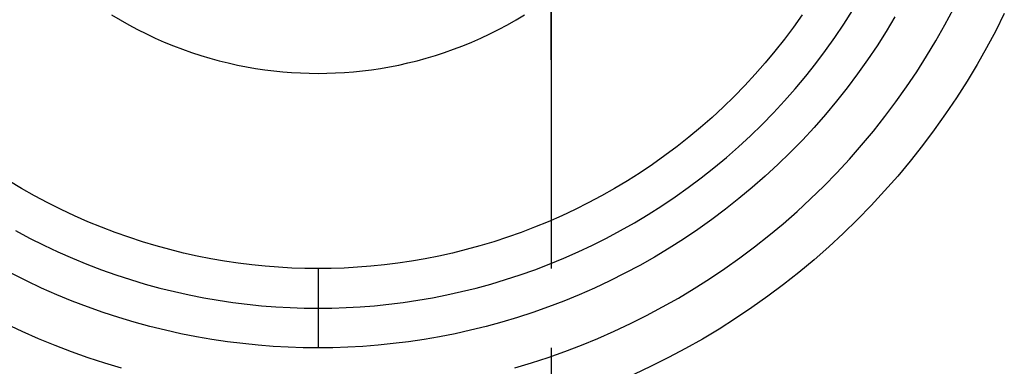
# Model space of a CAD drawing. Header units: millimetres. Extents: x -21.7 to 17.4, y -19.5 to 19.5.
# Tile 4 of 13: x -4.9 to 4.2, y -6.3 to -3.1. Entities that reach past the tile are written whole.
import ezdxf

# ---------------------------------------------------------------- set-up
doc = ezdxf.new("R2010")
doc.units = ezdxf.units.MM
doc.header["$MEASUREMENT"] = 0
doc.layers.add('Predefinito', color=5, linetype='Continuous')

msp = doc.modelspace()

# ---------------------------------------------------------------- linework, layer by layer
at = {"layer": 'Predefinito', "extrusion": (1, 0, 0)}
for points in [[(0, 25.53), (-0.1102, 25.5283), (-0.2212, 25.523), (-0.3329, 25.5141), (-0.4449, 25.5016), (-0.5572, 25.4854), (-0.6697, 25.4653), (-0.782, 25.4415), (-0.894, 25.4139), (-1.0055, 25.3824), (-1.1164, 25.3472), (-1.2264, 25.3081), (-1.3354, 25.2652), (-1.4431, 25.2187), (-1.5493, 25.1684), (-1.6539, 25.1146), (-1.7567, 25.0572), (-1.8576, 24.9964), (-1.9562, 24.9323), (-2.0526, 24.865), (-2.1464, 24.7946), (-2.2377, 24.7212), (-2.3262, 24.6451), (-2.4118, 24.5663), (-2.4945, 24.4851), (-2.5741, 24.4015), (-2.6505, 24.3158), (-2.7236, 24.2282), (-2.7935, 24.1387), (-2.8599, 24.0476), (-2.923, 23.9551), (-2.9827, 23.8613), (-3.0389, 23.7665), (-3.092, 23.6699), (-3.1425, 23.5709), (-3.1902, 23.4696), (-3.2349, 23.3661), (-3.2766, 23.2605), (-3.315, 23.153), (-3.35, 23.0437), (-3.3816, 22.9327), (-3.4096, 22.8202), (-3.434, 22.7065), (-3.4547, 22.5916), (-3.4715, 22.4757), (-3.4845, 22.3591), (-3.4936, 22.2419), (-3.4987, 22.1244), (-3.4999, 22.0066), (-3.4972, 21.8889), (-3.4904, 21.7714), (-3.4798, 21.6544), (-3.4652, 21.538), (-3.4468, 21.4224), (-3.4247, 21.3077), (-3.3988, 21.1943), (-3.3692, 21.0822), (-3.3362, 20.9717), (-3.2997, 20.8628), (-3.2598, 20.7558), (-3.2168, 20.6508), (-3.1707, 20.5479), (-3.1217, 20.4472), (-3.0699, 20.3489), (-3.0154, 20.2531)], [(-1.8229, 8.9), (-5.4276, 0)], [(-6.1593, 0), (-7.0356, 29.65)]]:
    msp.add_lwpolyline(points, dxfattribs=at)
at = {"layer": 'Predefinito'}
for points in [[(2.3152, -3.0855), (2.2344, -3.1993), (2.1505, -3.3111), (2.0637, -3.421), (1.9739, -3.5287), (1.8813, -3.6341), (1.7859, -3.7372), (1.6879, -3.8379), (1.5872, -3.9359), (1.4841, -4.0313), (1.3787, -4.1239), (1.271, -4.2137), (1.1611, -4.3005), (1.0493, -4.3844), (0.9355, -4.4652), (0.82, -4.5428), (0.7029, -4.6173), (0.5842, -4.6886), (0.4641, -4.7565), (0.3428, -4.8212), (0.2204, -4.8826), (0.097, -4.9406), (-0.0272, -4.9952), (-0.1521, -5.0465), (-0.2777, -5.0944), (-0.4037, -5.1389), (-0.53, -5.1802), (-0.6566, -5.218), (-0.7832, -5.2526), (-0.9098, -5.284), (-1.0362, -5.312), (-1.1624, -5.3369), (-1.2882, -5.3587), (-1.4135, -5.3774), (-1.5382, -5.393), (-1.6623, -5.4056), (-1.7856, -5.4153), (-1.908, -5.4222), (-2.0295, -5.4262), (-2.15, -5.4276), (-2.2705, -5.4262), (-2.392, -5.4222), (-2.5144, -5.4153), (-2.6377, -5.4056), (-2.7618, -5.393), (-2.8865, -5.3774), (-3.0118, -5.3587), (-3.1376, -5.3369), (-3.2638, -5.312), (-3.3902, -5.284), (-3.5168, -5.2526), (-3.6434, -5.218), (-3.77, -5.1802), (-3.8963, -5.1389), (-4.0223, -5.0944), (-4.1479, -5.0465), (-4.2728, -4.9952), (-4.397, -4.9406), (-4.5204, -4.8826), (-4.6428, -4.8212), (-4.7641, -4.7565), (-4.8842, -4.6886), (-5.0029, -4.6173)], [(-4.9404, -5.0772), (-4.8109, -5.1462), (-4.6802, -5.2117), (-4.5485, -5.2736), (-4.4159, -5.3319), (-4.2825, -5.3867), (-4.1485, -5.4378), (-4.014, -5.4854), (-3.8792, -5.5294), (-3.7441, -5.5698), (-3.609, -5.6067), (-3.4738, -5.6402), (-3.3389, -5.6701), (-3.2042, -5.6967), (-3.0699, -5.7199), (-2.9361, -5.7398), (-2.803, -5.7565), (-2.6706, -5.77), (-2.539, -5.7804), (-2.4083, -5.7877), (-2.2786, -5.792), (-2.15, -5.7934), (-2.0214, -5.792), (-1.8917, -5.7877), (-1.761, -5.7804), (-1.6294, -5.77), (-1.497, -5.7565), (-1.3639, -5.7398), (-1.2301, -5.7199), (-1.0958, -5.6967), (-0.9611, -5.6701), (-0.8262, -5.6402), (-0.691, -5.6067), (-0.5559, -5.5698), (-0.4208, -5.5294), (-0.286, -5.4854), (-0.1515, -5.4378), (-0.0175, -5.3867), (0.1159, -5.3319), (0.2485, -5.2736), (0.3802, -5.2117), (0.5109, -5.1462), (0.6404, -5.0772), (0.7685, -5.0046), (0.8952, -4.9286), (1.0202, -4.8491), (1.1435, -4.7662), (1.2649, -4.68), (1.3843, -4.5905), (1.5016, -4.4977), (1.6166, -4.4019), (1.7291, -4.3031), (1.8392, -4.2012), (1.9466, -4.0966), (2.0512, -3.9892), (2.1531, -3.8791), (2.2519, -3.7666), (2.3477, -3.6516), (2.4405, -3.5343), (2.53, -3.4149), (2.6162, -3.2935), (2.6991, -3.1702), (2.7786, -3.0452)], [(-4.0555, -3.084), (-3.9762, -3.1316), (-3.8961, -3.177), (-3.815, -3.2202), (-3.7333, -3.2612), (-3.6509, -3.2999), (-3.5679, -3.3364), (-3.4844, -3.3707), (-3.4006, -3.4027), (-3.3164, -3.4325), (-3.232, -3.46), (-3.1475, -3.4853), (-3.0629, -3.5084), (-2.9784, -3.5293), (-2.8939, -3.5481), (-2.8097, -3.5647), (-2.7256, -3.5792), (-2.6419, -3.5917), (-2.5586, -3.6021), (-2.4757, -3.6106), (-2.3934, -3.617), (-2.3116, -3.6216), (-2.2305, -3.6243), (-2.15, -3.6252), (-2.0695, -3.6243), (-1.9884, -3.6216), (-1.9066, -3.617), (-1.8243, -3.6106), (-1.7414, -3.6021), (-1.6581, -3.5917), (-1.5744, -3.5792), (-1.4903, -3.5647), (-1.4061, -3.5481), (-1.3216, -3.5293), (-1.2371, -3.5084), (-1.1525, -3.4853), (-1.068, -3.46), (-0.9836, -3.4325), (-0.8994, -3.4027), (-0.8156, -3.3707), (-0.7321, -3.3364), (-0.6491, -3.2999), (-0.5667, -3.2612), (-0.485, -3.2202), (-0.4039, -3.177), (-0.3238, -3.1316), (-0.2445, -3.084)], [(-0.3347, -6.3428), (-0.1808, -6.2968), (-0.0273, -6.2467), (0.1259, -6.1925), (0.2785, -6.1343), (0.4304, -6.0719), (0.5814, -6.0055), (0.7314, -5.935), (0.8802, -5.8604), (1.0276, -5.7818), (1.1735, -5.6992), (1.3178, -5.6126), (1.4602, -5.5221), (1.6006, -5.4277), (1.7389, -5.3295), (1.8749, -5.2275), (2.0084, -5.122), (2.1393, -5.0128), (2.2675, -4.9003), (2.3928, -4.7843), (2.5151, -4.6651), (2.6343, -4.5428), (2.7503, -4.4175), (2.8628, -4.2893), (2.972, -4.1584), (3.0775, -4.0249), (3.1795, -3.8889), (3.2777, -3.7506), (3.3721, -3.6102), (3.4626, -3.4678), (3.5492, -3.3235), (3.6318, -3.1776), (3.7104, -3.0302)], [(4.1792, -3.0728), (4.0997, -3.2314), (4.0158, -3.3887), (3.9277, -3.5443), (3.8353, -3.6981), (3.7388, -3.85), (3.6381, -3.9997), (3.5334, -4.1472), (3.4247, -4.2922), (3.3121, -4.4346), (3.1958, -4.5742), (3.0757, -4.7109), (2.9521, -4.8445), (2.825, -4.975), (2.6945, -5.1021), (2.5609, -5.2257), (2.4242, -5.3458), (2.2846, -5.4621), (2.1422, -5.5747), (1.9972, -5.6834), (1.8497, -5.7881), (1.7, -5.8888), (1.5481, -5.9853), (1.3943, -6.0777), (1.2387, -6.1658), (1.0814, -6.2497), (0.9228, -6.3292), (0.7628, -6.4044)], [(3.1707, -3.1028), (3.0898, -3.2375), (3.0053, -3.3704), (2.9172, -3.5015), (2.8255, -3.6306), (2.7304, -3.7575), (2.6318, -3.8822), (2.5299, -4.0044), (2.4248, -4.1241), (2.3166, -4.2411), (2.2053, -4.3553), (2.0911, -4.4666), (1.9741, -4.5748), (1.8544, -4.6799), (1.7322, -4.7818), (1.6075, -4.8804), (1.4806, -4.9755), (1.3515, -5.0672), (1.2204, -5.1553), (1.0875, -5.2398), (0.9528, -5.3207), (0.8166, -5.3978), (0.6789, -5.4712), (0.54, -5.5408), (0.4, -5.6067), (0.259, -5.6687), (0.1172, -5.7269), (-0.0253, -5.7812), (-0.1683, -5.8318), (-0.3116, -5.8786), (-0.4552, -5.9216), (-0.5989, -5.9608), (-0.7426, -5.9963), (-0.886, -6.0282), (-1.0292, -6.0565), (-1.172, -6.0812), (-1.3142, -6.1023), (-1.4558, -6.1201), (-1.5966, -6.1344), (-1.7365, -6.1454), (-1.8754, -6.1532), (-2.0133, -6.1578), (-2.15, -6.1593), (-2.2867, -6.1578), (-2.4246, -6.1532), (-2.5635, -6.1454), (-2.7034, -6.1344), (-2.8442, -6.1201), (-2.9858, -6.1023), (-3.128, -6.0812), (-3.2708, -6.0565), (-3.414, -6.0282), (-3.5574, -5.9963), (-3.7011, -5.9608), (-3.8448, -5.9216), (-3.9884, -5.8786), (-4.1317, -5.8318), (-4.2747, -5.7812), (-4.4172, -5.7269), (-4.559, -5.6687), (-4.7, -5.6067), (-4.84, -5.5408), (-4.9789, -5.4712)], [(-2.15, -5.4276), (-2.15, -6.1593)], [(-5.0314, -5.935), (-4.8814, -6.0055), (-4.7304, -6.0719), (-4.5785, -6.1343), (-4.4259, -6.1925), (-4.2727, -6.2467), (-4.1192, -6.2968), (-3.9653, -6.3428)]]:
    msp.add_lwpolyline(points, dxfattribs=at)

doc.saveas('drawing.dxf')
